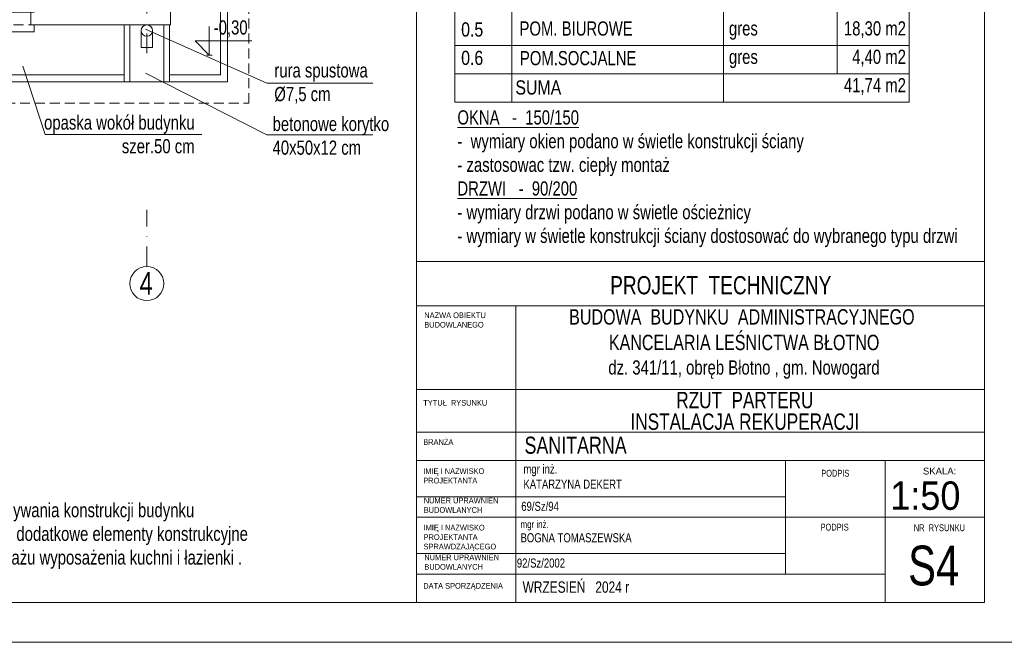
# Model space of a CAD drawing. Header units: inches. Extents: x 57112 to 98566, y -51777 to -16564.
# Tile 116 of 138: x 79083 to 79950, y -21309 to -20761. Entities that reach past the tile are written whole.
import ezdxf
from ezdxf.enums import TextEntityAlignment as Align

# ---------------------------------------------------------------- set-up
doc = ezdxf.new("R2010")
doc.units = ezdxf.units.IN
doc.header["$MEASUREMENT"] = 0
doc.linetypes.add('DASHDOT', pattern=[1, 0.5, -0.25, 0, -0.25])
doc.linetypes.add('HIDDEN', pattern=[0.375, 0.25, -0.125])
doc.layers.get('0').update_dxf_attribs({"color": 251, "lineweight": 0})
for name, color, linetype, lineweight in [('A--tabelka rysunku', 7, 'Continuous', 0), ('A--tabelka-opisy scian', 7, 'Continuous', 0), ('A--tabelka-opisy uwagi', 7, 'Continuous', 0), ('A--tabelka-zest.pow.', 7, 'Continuous', 0), ('A35-rura spustowa', 251, 'Continuous', 0), ('A36-obrzeże', 252, 'Continuous', 0), ('p--dach', 251, 'Continuous', 30), ('p--koty wysok.', 251, 'Continuous', 0), ('p--okna', 251, 'Continuous', 0), ('p--opisy dodatkowe', 251, 'Continuous', 0), ('p--osie konstr', 250, 'DASHDOT', 15), ('p--osie konstr.-NR', 250, 'DASHDOT', 15), ('p--ściana szkielet', 251, 'Continuous', 0)]:
    doc.layers.add(name, color=color, linetype=linetype, lineweight=lineweight)
doc.styles.add('1-50', font='arial.ttf', dxfattribs={"width": 0.75, "height": 12.5})
doc.styles.add('1-500', font='arial.ttf', dxfattribs={"width": 0.75, "height": 1.25})
doc.styles.add('Arial narrow', font='arial.ttf', dxfattribs={"width": 0.75})
doc.styles.get("Standard").update_dxf_attribs({"font": 'arial.ttf', "width": 0.75})
doc.styles.add('STYL-1', font='arial.ttf', dxfattribs={"width": 0.75})

# ---------------------------------------------------------------- blocks, each defined once
blk = doc.blocks.new('okno-110-33.15')
at = {"linetype": 'Continuous', "ltscale": 35}
for p, q in [((0, 39.15), (110, 39.15)), ((-3, -10), (113, -10))]:
    blk.add_line(p, q, dxfattribs=at)
for p, q in [((0, 39.15), (0, 33.15)), ((110, 33.15), (110, 39.15)), ((3, 33.15), (3, 21.95)), ((107, 21.95), (107, 33.15)), ((5, 21.95), (0, 21.95)), ((0, 21.95), (0, 16.95)), ((0, 21.95), (0, 0)), ((105, 21.95), (5, 21.95)), ((5, 16.95), (5, 21.95)), ((5, 20.61), (105, 20.61)), ((5, 18.45), (105, 18.45)), ((110, 21.95), (105, 21.95)), ((105, 21.95), (105, 16.95)), ((110, 0), (110, 21.95)), ((110, 16.95), (110, 21.95)), ((0, 16.95), (5, 16.95)), ((5, 16.95), (105, 16.95)), ((105, 16.95), (110, 16.95)), ((-3, 0), (-3, -10)), ((0, 0), (-3, 0)), ((110, 0), (113, 0)), ((113, 0), (113, -10))]:
    blk.add_line(p, q)
at = {"linetype": 'HIDDEN', "ltscale": 35}
for p, q in [((0, 33.15), (110, 33.15)), ((0, 0), (110, 0))]:
    blk.add_line(p, q, dxfattribs=at)
blk = doc.blocks.new('kota wykoń')
for p, q in [((0, 25), (0, 0)), ((0, 0), (-12.5, 12.5)), ((-12.5, 12.5), (37.5, 12.5))]:
    blk.add_line(p, q)
at = {"lineweight": 0}
blk.add_line((-2.5, 0), (2.5, 0), dxfattribs=at)

msp = doc.modelspace()

# ---------------------------------------------------------------- linework, layer by layer
at = {"layer": 'A--tabelka rysunku', "linetype": 'Continuous'}
for p, q in [((79432.413, -20974.191, 151.8), (79432.413, -19859.191, 151.8)), ((79432.413, -20974.191, 151.8), (79432.413, -19859.191, 151.8)), ((79932.413, -20974.191, 151.8), (79432.413, -20974.191, 151.8)), ((79932.413, -21013.253, 151.8), (79432.413, -21013.253, 151.8)), ((79519.913, -21013.253, 151.8), (79519.913, -21274.191, 151.8)), ((79932.413, -21086.691, 151.8), (79432.413, -21086.691, 151.8)), ((79932.413, -21086.691, 151.8), (79432.413, -21086.691, 151.8)), ((79932.413, -21124.191, 151.8), (79432.413, -21124.191, 151.8)), ((79932.413, -21149.191, 151.8), (79432.413, -21149.191, 151.8)), ((79757.413, -21249.191, 151.8), (79757.413, -21149.191, 151.8)), ((79844.913, -21274.191, 151.8), (79844.913, -21149.191, 151.8)), ((79757.413, -21181.191, 151.8), (79432.413, -21181.191, 151.8)), ((79844.913, -21199.191, 151.8), (79432.413, -21199.191, 151.8)), ((79844.913, -21199.191, 151.8), (79932.413, -21199.191, 151.8)), ((79757.413, -21231.191, 151.8), (79432.413, -21231.191, 151.8)), ((79844.913, -21249.191, 151.8), (79432.413, -21249.191, 151.8))]:
    msp.add_line(p, q, dxfattribs=at)
at = {"layer": 'A--tabelka rysunku', "linetype": 'Continuous', "elevation": 151.8}
for points in [[(77867.413, -21309.191), (79967.413, -21309.191), (79967.413, -19824.191), (77867.413, -19824.191)], [(77992.413, -21274.191), (79932.413, -21274.191), (79932.413, -19859.191), (77992.413, -19859.191)], [(79432.413, -21274.191), (79932.413, -21274.191), (79932.413, -20974.191), (79432.413, -20974.191)]]:
    msp.add_lwpolyline(points, close=True, dxfattribs=at)
at = {"layer": 'A--tabelka-zest.pow.'}
for p, q in [((79516.313, -20634.007, 151.8), (79516.313, -20834.007, 151.8)), ((79702.829, -20634.007, 151.8), (79702.829, -20834.007, 151.8)), ((79802.829, -20634.007, 151.8), (79802.829, -20809.007, 151.8)), ((79466.313, -20784.007, 151.8), (79866.313, -20784.007, 151.8)), ((79466.313, -20809.007, 151.8), (79866.313, -20809.007, 151.8)), ((79466.313, -20809.007, 151.8), (79866.313, -20809.007, 151.8)), ((79466.313, -20809.007, 151.8), (79866.313, -20809.007, 151.8)), ((79466.313, -20834.007, 151.8), (79866.313, -20834.007, 151.8))]:
    msp.add_line(p, q, dxfattribs=at)
at = {"layer": 'A--tabelka-zest.pow.', "elevation": 151.8}
msp.add_lwpolyline([(79466.313, -20834.007), (79466.313, -20634.007), (79866.313, -20634.007), (79866.313, -20834.007)], dxfattribs=at)
at = {"layer": 'A35-rura spustowa', "linetype": 'Continuous', "lineweight": 0, "ltscale": 75}
msp.add_circle((79195.154, -20770.933, 151.8), 5, dxfattribs=at)
at = {"layer": 'A36-obrzeże', "linetype": 'Continuous', "ltscale": 35}
for p, q in [((79180.154, -20765.933, 151.8), (79180.154, -20815.933, 151.8)), ((79210.154, -20765.933, 151.8), (79210.154, -20815.933, 151.8)), ((79190.154, -20770.933, 151.8), (79190.154, -20785.933, 151.8)), ((79200.154, -20770.933, 151.8), (79200.154, -20785.933, 151.8)), ((79190.154, -20785.933, 151.8), (79200.154, -20785.933, 151.8))]:
    msp.add_line(p, q, dxfattribs=at)
at = {"layer": 'A36-obrzeże', "linetype": 'Continuous', "ltscale": 35, "elevation": 151.8}
for points in [[(78469.104, -20815.933), (78183.604, -20815.933), (78183.604, -20135.433), (79266.104, -20135.433), (79266.104, -20815.933), (78872.604, -20815.933)], [(79215.154, -20141.433), (79260.104, -20141.433), (79260.104, -20809.933), (79215.154, -20809.933)], [(79175.154, -20809.933), (78866.604, -20809.933)]]:
    msp.add_lwpolyline(points, dxfattribs=at)
msp.add_lwpolyline([(79175.154, -20815.933), (79215.154, -20815.933), (79215.154, -20765.933), (79175.154, -20765.933)], close=True, dxfattribs=at)
at = {"layer": 'p--dach', "linetype": 'HIDDEN', "lineweight": 20, "ltscale": 35, "elevation": 151.8}
msp.add_lwpolyline([(78164.744, -20834.793), (79284.964, -20834.793), (79284.964, -20116.573), (78164.744, -20116.573)], close=True, dxfattribs=at)
at = {"layer": 'p--opisy dodatkowe', "elevation": 151.8}
for points in [[(79393.93, -20817.07), (79300.707, -20817.07), (79193.854, -20769.799)], [(79243.685, -20862.34), (79105.61, -20862.34), (79085.885, -20802.172)], [(79393.93, -20862.714), (79300.707, -20862.714), (79193.854, -20808.356)]]:
    msp.add_lwpolyline(points, dxfattribs=at)
at = {"layer": 'p--osie konstr', "linetype": 'DASHDOT', "ltscale": 35}
msp.add_line((79195.154, -20790.933, 151.8), (79195.154, -20116.573, 151.8), dxfattribs=at)
at = {"layer": 'p--osie konstr.-NR', "linetype": 'DASHDOT', "ltscale": 35}
msp.add_line((79195.154, -20978.512, 151.8), (79195.154, -20928.512, 151.8), dxfattribs=at)
at = {"layer": 'p--osie konstr.-NR', "linetype": 'Continuous', "ltscale": 35}
msp.add_circle((79195.154, -20993.512, 151.8), 15, dxfattribs=at)
at = {"layer": 'p--ściana szkielet', "ltscale": 35}
for q in [(79216.104, -20185.433, 151.8), (79092.954, -20765.933, 151.8)]:
    msp.add_line((79216.104, -20765.933, 151.8), q, dxfattribs=at)
at = {"layer": 'p--ściana szkielet', "ltscale": 35, "elevation": 151.8}
msp.add_lwpolyline([(79095.954, -20732.783), (79095.954, -20754.733), (79092.954, -20754.733), (79092.954, -20765.933)], dxfattribs=at)

# ---------------------------------------------------------------- block references
at = {"layer": 'p--koty wysok.'}
msp.add_blockref('kota wykoń', (79250.11, -20792.432, 151.8), dxfattribs=at)
at = {"layer": 'p--okna', "linetype": 'Continuous', "xscale": -1, "rotation": 180}
msp.add_blockref('okno-110-33.15', (78985.954, -20732.783, 151.8), dxfattribs=at)

# ---------------------------------------------------------------- texts
at = {"layer": 'A--tabelka rysunku', "style": 'Arial narrow'}
msp.add_text('SKALA:', height=6, dxfattribs=at).set_placement((79878.273, -21155.525, 151.8), align=Align.TOP_LEFT)
at = {"layer": 'A--tabelka rysunku', "style": 'Arial narrow', "width": 0.908571}
msp.add_text('1:50', height=25, dxfattribs=at).set_placement((79849.537, -21167.626, 151.8), align=Align.TOP_LEFT)
at = {"layer": 'A--tabelka rysunku', "ltscale": 35, "attachment_point": 2}
for s, insert, char_height, width, style in [('PROJEKT  TECHNICZNY', (79700.319, -20986.978, 151.8), 16, 627.98218, 'Arial narrow'), ('RZUT  PARTERU', (79721.526, -21088.855, 151.8), 14.4, 471.50093, 'STYL-1'), ('INSTALACJA REKUPERACJI', (79721.526, -21107.832, 151.8), 14.4, 471.50093, 'STYL-1'), ('\\pxql;SANITARNA ', (79841.567, -21128.264, 151.8), 15, 627.98218, 'Arial narrow')]:
    msp.add_mtext(s, dxfattribs=dict(at, insert=insert, char_height=char_height, width=width, style=style))
at = {"layer": 'A--tabelka rysunku'}
for s, insert, char_height, width, attachment_point, style in [('{\\H0.75x;BUDOWA  BUDYNKU  ADMINISTRACYJNEGO\\P KANCELARIA LEŚNICTWA BŁOTNO\\P\\H0.9259x; dz. 341/11, obręb Błotno , gm. Nowogard}', (79718.922, -21016.087, 151.8), 18, 597.29156, 2, '1-500'), ('NAZWA OBIEKTU\\PBUDOWLANEGO', (79439.338, -21018.928, 151.8), 5, 277.17637, 1, 'Arial narrow'), ('TYTUŁ  RYSUNKU', (79438.432, -21095.959, 151.8), 5, 277.17637, 1, 'Arial narrow'), ('BRANŻA', (79438.432, -21130.466, 151.8), 5, 277.17637, 1, 'Arial narrow'), ('IMIĘ I NAZWISKO \\PPROJEKTANTA', (79438.432, -21156.074, 151.8), 5, 277.17637, 1, 'Arial narrow'), ('PODPIS ', (79788.766, -21157.41, 151.8), 6, 277.17637, 1, 'Arial narrow'), ('NUMER UPRAWNIEŃ \\PBUDOWLANYCH', (79438.877, -21181.936, 151.8), 5, 277.17637, 1, 'Arial narrow'), ('\\P69/Sz/94', (79524.726, -21172.171, 151.8), 8, 277.17637, 1, 'Arial narrow'), ('IMIĘ I NAZWISKO \\PPROJEKTANTA\\PSPRAWDZAJĄCEGO', (79438.717, -21205.802, 151.8), 5, 277.17637, 1, 'Arial narrow'), ('{\\H0.8333x;mgr inż.\\P}BOGNA TOMASZEWSKA    \\P    ', (79524.072, -21202.082, 151.8), 8, 219.89178, 1, 'Arial narrow'), ('PODPIS  ', (79788.197, -21204.864, 151.8), 6, 277.17637, 1, 'Arial narrow'), ('NR  RYSUNKU', (79870.259, -21205.401, 151.8), 6, 72.14614, 1, 'Arial narrow'), ('S4', (79865.283, -21224.126, 151.8), 35, 65.0967, 1, 'Arial narrow'), ('NUMER UPRAWNIEŃ \\PBUDOWLANYCH', (79439.397, -21231.954, 151.8), 5, 277.17637, 1, 'Arial narrow'), ('92/Sz/2002      ', (79520.844, -21235.453, 151.8), 8, 219.89178, 1, 'Arial narrow'), ('DATA SPORZĄDZENIA', (79438.432, -21257.015, 151.8), 5, 277.17637, 1, 'Arial narrow'), ('WRZESIEŃ   2024 r', (79525.916, -21255.618, 151.8), 10, 277.17637, 1, 'Arial narrow')]:
    msp.add_mtext(s, dxfattribs=dict(at, insert=insert, char_height=char_height, width=width, attachment_point=attachment_point, style=style))
at = {"layer": 'A--tabelka rysunku', "insert": (79526.626, -21152.713, 151.8), "char_height": 8, "width": 277.17637, "attachment_point": 1}
msp.add_mtext('mgr inż.\\PKATARZYNA DEKERT', dxfattribs=at)
at = {"layer": 'A--tabelka-opisy scian', "lineweight": 5, "insert": (79468.524, -20841.067, 151.8), "char_height": 12.5, "width": 451.6344, "attachment_point": 1, "style": '1-50'}
msp.add_mtext('{\\LOKNA   -  150/150 \\P}-  wymiary okien podano w świetle konstrukcji ściany\\P- zastosowac tzw. ciepły montaż\\P{\\LDRZWI   -  90/200} \\P- wymiary drzwi podano w świetle ościeżnicy\\P- wymiary w świetle konstrukcji ściany dostosować do wybranego typu drzwi', dxfattribs=at)
at = {"layer": 'A--tabelka-opisy uwagi', "color": 251, "linetype": 'Continuous', "lineweight": 5, "insert": (78980.606, -21165.773, 151.8), "char_height": 12.5, "width": 333.93037, "attachment_point": 1, "style": '1-50'}
msp.add_mtext('UWAGI:\\PNa etapie wykonywania konstrukcji budynku \\Pnależy wykonać  dodatkowe elementy konstrukcyjne służące do montażu wyposażenia kuchni i łazienki .', dxfattribs=at)
at = {"layer": 'A--tabelka-zest.pow.', "width": 0.8}
for s, p in [('0.5', (79471.818, -20763.674, 151.8)), ('0.6', (79471.818, -20788.674, 151.8)), ('SUMA', (79519.562, -20814.702, 151.8))]:
    msp.add_text(s, height=12.5, dxfattribs=at).set_placement(p, align=Align.TOP_LEFT)
at = {"layer": 'A--tabelka-zest.pow.', "char_height": 12.5, "attachment_point": 1}
for s, insert, width in [('POM. BIUROWE', (79523.158, -20762.855, 151.8), 133.69486), ('POM.SOCJALNE', (79523.492, -20788.902, 151.8), 150.3188)]:
    msp.add_mtext(s, dxfattribs=dict(at, insert=insert, width=width))
at = {"layer": 'A--tabelka-zest.pow.', "char_height": 12.5, "attachment_point": 1, "style": '1-50'}
for s, insert, width in [('gres', (79707.503, -20762.729, 151.8), 100), ('\\pxqr;18,30 m2', (79799.833, -20762.729, 151.8), 63.48431), ('gres', (79707.503, -20787.729, 151.8), 100), ('\\pxqr;4,40 m2', (79799.833, -20787.729, 151.8), 63.48431), ('\\pxqr;41,74 m2', (79799.833, -20812.729, 151.8), 63.48431)]:
    msp.add_mtext(s, dxfattribs=dict(at, insert=insert, width=width))
at = {"layer": 'p--koty wysok.', "insert": (79254.006, -20761.904, 151.8), "char_height": 18, "width": 207.41597, "attachment_point": 1, "style": '1-50'}
msp.add_mtext('{\\H0.6944x;-0,30}', dxfattribs=at)
at = {"layer": 'p--opisy dodatkowe', "char_height": 12.5, "style": '1-50'}
for s, insert, width, attachment_point in [('rura spustowa\\P%%c7,5 cm', (79307.339, -20799.682, 151.8), 177.1707, 1), ('opaska wokół budynku\\Pszer.50 cm', (79237.173, -20845.557, 151.8), 167.1707, 3), ('betonowe korytko\\P40x50x12 cm', (79305.826, -20846.81, 151.8), 177.1707, 1)]:
    msp.add_mtext(s, dxfattribs=dict(at, insert=insert, width=width, attachment_point=attachment_point))
at = {"layer": 'p--osie konstr.-NR', "linetype": 'Continuous', "ltscale": 35, "insert": (79200.4, -20983.383, 151.8), "char_height": 20, "width": 63.5564, "attachment_point": 3}
msp.add_mtext('4', dxfattribs=at)

doc.saveas('drawing.dxf')
